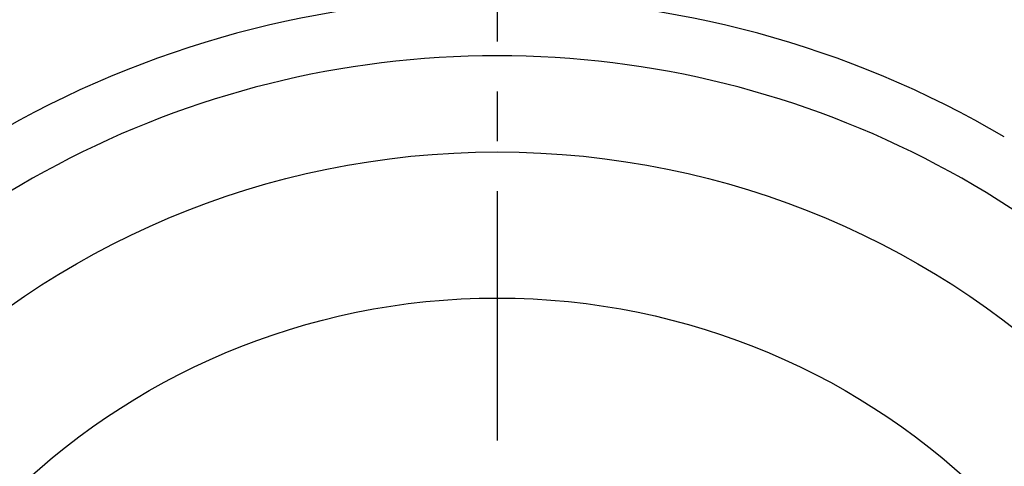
# Model space of a CAD drawing. Extents: x -113 to 261, y -113 to 261.
# Tile 3 of 11: x -33 to 36, y 37 to 69. Entities that reach past the tile are written whole.
import ezdxf

# ---------------------------------------------------------------- set-up
doc = ezdxf.new("R2010")
doc.units = 0
doc.header["$LTSCALE"] = 14
doc.linetypes.add('CENTER', pattern=[2, 1.25, -0.25, 0.25, -0.25])
doc.layers.get('0').update_dxf_attribs({"linetype": 'CONTINUOUS'})
doc.layers.add('CENTER', color=1, linetype='CENTER')

msp = doc.modelspace()

# ---------------------------------------------------------------- linework, layer by layer
for radius in [102.5, 59.25, 49]:
    msp.add_circle((0, 0), radius)
for radius, start, end in [(70, 59.47751, 120.52249), (66, 34.30068, 145.69932)]:
    msp.add_arc((0, 0), radius, start, end)
at = {"layer": 'CENTER'}
msp.add_line((0, 112.5), (0, -112.5), dxfattribs=at)

doc.saveas('drawing.dxf')
